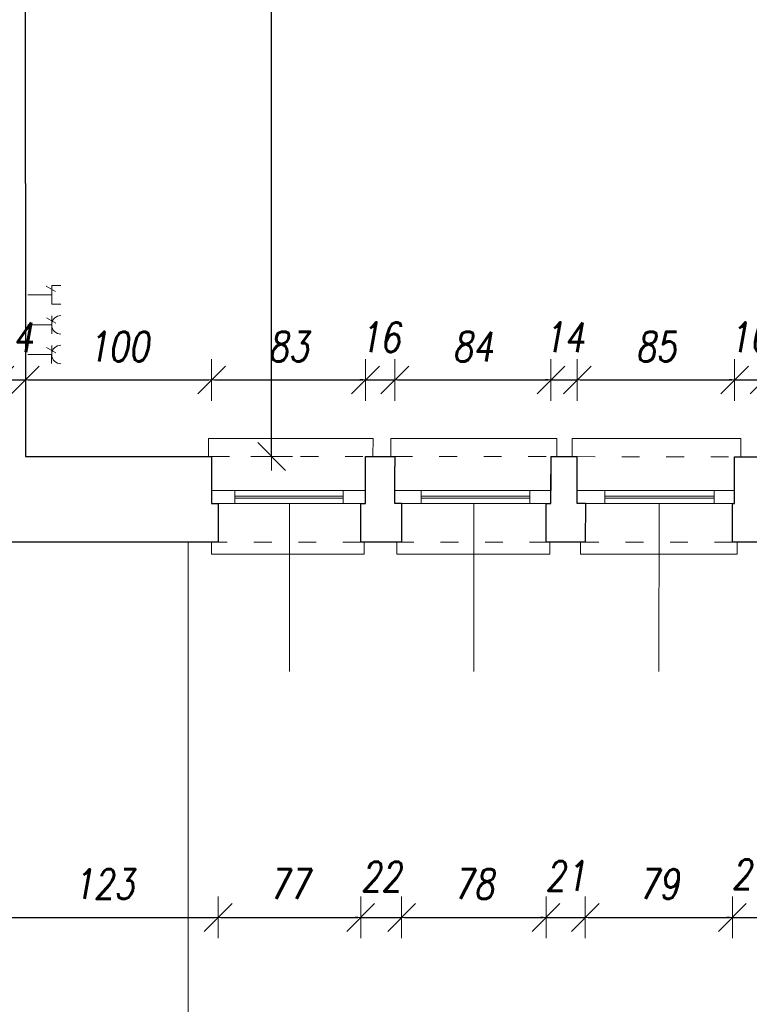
# Model space of a CAD drawing. Header units: millimetres. Extents: x -58431 to 28973, y -32170 to 9431.
# Tile 31 of 54: x -10747 to -6811, y -28751 to -23442. Entities that reach past the tile are written whole.
import ezdxf

# ---------------------------------------------------------------- set-up
doc = ezdxf.new("R2010")
doc.units = ezdxf.units.MM
doc.header["$LTSCALE"] = 8
doc.linetypes.add('ACAD_ISO03W100', pattern=[30, 12, -18])
doc.layers.get('Defpoints').update_dxf_attribs({"lineweight": 0})
for name, color, linetype, lineweight in [('A_DIMEN', 7, 'Continuous', 0), ('BAM_OPISY POWIERZCHNI', 40, 'Continuous', 0), ('instalacje', 6, 'Continuous', 0), ('piętro_dzwi i okna', 3, 'Continuous', 0), ('piętro_parapet', 6, 'Continuous', 0), ('piętro_podciąg', 2, 'ACAD_ISO03W100', 0), ('piętro_rzut', 7, 'Continuous', 30), ('piętro_widok', 4, 'Continuous', 0), ('RZUT_wymiarowanie', 2, 'Continuous', 0), ('wymiarowanie', 4, 'Continuous', 0)]:
    doc.layers.add(name, color=color, linetype=linetype, lineweight=lineweight)
doc.styles.add('ROMANS1', font='romans.shx', dxfattribs={"width": 0.8, "oblique": 10})
doc.dimstyles.new('NARCH100', dxfattribs={"dimscale": 100, "dimtxt": 1.6, "dimasz": 0.15, "dimexe": 0, "dimexo": 0, "dimgap": 1, "dimtad": 1, "dimdec": 0, "dimlfac": 0.1, "dimrnd": 1, "dimdsep": 46, "dimtxsty": 'ROMANS1', "dimblk": 'wym', "dimcen": -1.5, "dimse1": 1, "dimse2": 1, "dimclrd": 4, "dimclre": 4, "dimclrt": 3, "dimadec": 0, "dimazin": 0, "dimtfac": 0.04, "dimtdec": 0, "dimtmove": 2, "dimatfit": 3, "dimldrblk": 'wym', "dimfxl": 0, "dimtolj": 1, "dimarcsym": 0})

# ---------------------------------------------------------------- blocks, each defined once
blk = doc.blocks.new('wym')
at = {"layer": 'A_DIMEN', "color": 4, "ltscale": 100}
for p, q in [((0, -7.5), (0, 7.5)), ((-5, -5), (5, 5)), ((-5, 0), (5, 0))]:
    blk.add_line(p, q, dxfattribs=at)
blk = doc.blocks.new('*D35')
at = {"layer": 'Defpoints', "color": 0, "transparency": 16777216}
for p in [(-10909.9, -26258.7), (-9676.6, -26258.7), (-9676.6, -28282.8)]:
    blk.add_point(p, dxfattribs=at)
at = {"layer": 'piętro_widok', "color": 4, "lineweight": -2, "transparency": 16777216}
blk.add_line((-10894.9, -28282.8), (-9691.6, -28282.8), dxfattribs=at)
at = {"layer": 'piętro_widok', "color": 4, "lineweight": -2, "transparency": 16777216, "xscale": 15, "yscale": 15, "zscale": 15, "rotation": 179.9999999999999}
blk.add_blockref('wym', (-10909.9, -28282.8), dxfattribs=at)
at = {"layer": 'piętro_widok', "color": 4, "lineweight": -2, "transparency": 16777216, "xscale": 15, "yscale": 15, "zscale": 15}
blk.add_blockref('wym', (-9676.6, -28282.8), dxfattribs=at)
at = {"layer": 'piętro_widok', "color": 3, "transparency": 16777216, "insert": (-10293.2, -28102.8), "char_height": 160, "attachment_point": 5, "style": 'ROMANS1'}
blk.add_mtext('\\A1;123', dxfattribs=at)
blk = doc.blocks.new('*D36')
at = {"layer": 'Defpoints', "color": 0, "transparency": 16777216}
for p in [(-9676.6, -26258.7), (-8907.2, -26258.7), (-8907.2, -28282.8)]:
    blk.add_point(p, dxfattribs=at)
at = {"layer": 'piętro_widok', "color": 4, "lineweight": -2, "transparency": 16777216}
blk.add_line((-9661.6, -28282.8), (-8922.2, -28282.8), dxfattribs=at)
at = {"layer": 'piętro_widok', "color": 4, "lineweight": -2, "transparency": 16777216, "xscale": 15, "yscale": 15, "zscale": 15, "rotation": 179.9999999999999}
blk.add_blockref('wym', (-9676.6, -28282.8), dxfattribs=at)
at = {"layer": 'piętro_widok', "color": 4, "lineweight": -2, "transparency": 16777216, "xscale": 15, "yscale": 15, "zscale": 15}
blk.add_blockref('wym', (-8907.2, -28282.8), dxfattribs=at)
at = {"layer": 'piętro_widok', "color": 3, "transparency": 16777216, "insert": (-9291.9, -28102.8), "char_height": 160, "attachment_point": 5, "style": 'ROMANS1'}
blk.add_mtext('\\A1;77', dxfattribs=at)
blk = doc.blocks.new('*D37')
at = {"layer": 'Defpoints', "color": 0, "transparency": 16777216}
for p in [(-8907.2, -26258.7), (-8686.7, -26258.7), (-8686.7, -28282.8)]:
    blk.add_point(p, dxfattribs=at)
at = {"layer": 'piętro_widok', "color": 4, "lineweight": -2, "transparency": 16777216}
for p, q in [((-8922.2, -28282.8), (-8937.2, -28282.8)), ((-8907.2, -28282.8), (-8686.7, -28282.8)), ((-8671.7, -28282.8), (-8656.7, -28282.8))]:
    blk.add_line(p, q, dxfattribs=at)
at = {"layer": 'piętro_widok', "color": 4, "lineweight": -2, "transparency": 16777216, "xscale": 15, "yscale": 15, "zscale": 15}
for p, rotation in [((-8907.2, -28282.8), 359.9999999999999), ((-8686.7, -28282.8), 179.9999999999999)]:
    blk.add_blockref('wym', p, dxfattribs=dict(at, rotation=rotation))
at = {"layer": 'piętro_widok', "color": 3, "transparency": 16777216, "insert": (-8797, -28062.8), "char_height": 160, "attachment_point": 5, "style": 'ROMANS1'}
blk.add_mtext('\\A1;22', dxfattribs=at)
blk = doc.blocks.new('*D38')
at = {"layer": 'Defpoints', "color": 0, "transparency": 16777216}
for p in [(-8686.7, -26258.7), (-7907.7, -26258.7), (-7907.7, -28282.8)]:
    blk.add_point(p, dxfattribs=at)
at = {"layer": 'piętro_widok', "color": 4, "lineweight": -2, "transparency": 16777216}
blk.add_line((-8671.7, -28282.8), (-7922.7, -28282.8), dxfattribs=at)
at = {"layer": 'piętro_widok', "color": 4, "lineweight": -2, "transparency": 16777216, "xscale": 15, "yscale": 15, "zscale": 15, "rotation": 179.9999999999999}
blk.add_blockref('wym', (-8686.7, -28282.8), dxfattribs=at)
at = {"layer": 'piętro_widok', "color": 4, "lineweight": -2, "transparency": 16777216, "xscale": 15, "yscale": 15, "zscale": 15}
blk.add_blockref('wym', (-7907.7, -28282.8), dxfattribs=at)
at = {"layer": 'piętro_widok', "color": 3, "transparency": 16777216, "insert": (-8297.2, -28102.8), "char_height": 160, "attachment_point": 5, "style": 'ROMANS1'}
blk.add_mtext('\\A1;78', dxfattribs=at)
blk = doc.blocks.new('*D39')
at = {"layer": 'Defpoints', "color": 0, "transparency": 16777216}
for p in [(-7907.7, -26258.7), (-7695.7, -26258.7), (-7695.7, -28282.8)]:
    blk.add_point(p, dxfattribs=at)
at = {"layer": 'piętro_widok', "color": 4, "lineweight": -2, "transparency": 16777216}
for p, q in [((-7922.7, -28282.8), (-7937.7, -28282.8)), ((-7907.7, -28282.8), (-7695.7, -28282.8)), ((-7680.7, -28282.8), (-7665.7, -28282.8))]:
    blk.add_line(p, q, dxfattribs=at)
at = {"layer": 'piętro_widok', "color": 4, "lineweight": -2, "transparency": 16777216, "xscale": 15, "yscale": 15, "zscale": 15}
for p, rotation in [((-7907.7, -28282.8), 359.9999999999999), ((-7695.7, -28282.8), 179.9999999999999)]:
    blk.add_blockref('wym', p, dxfattribs=dict(at, rotation=rotation))
at = {"layer": 'piętro_widok', "color": 3, "transparency": 16777216, "insert": (-7801.7, -28058.5), "char_height": 160, "attachment_point": 5, "style": 'ROMANS1'}
blk.add_mtext('\\A1;21', dxfattribs=at)
blk = doc.blocks.new('*D40')
at = {"layer": 'Defpoints', "color": 0, "transparency": 16777216}
for p in [(-7695.7, -26258.7), (-6902.2, -26258.7), (-6902.2, -28282.8)]:
    blk.add_point(p, dxfattribs=at)
at = {"layer": 'piętro_widok', "color": 4, "lineweight": -2, "transparency": 16777216}
blk.add_line((-7680.7, -28282.8), (-6917.2, -28282.8), dxfattribs=at)
at = {"layer": 'piętro_widok', "color": 4, "lineweight": -2, "transparency": 16777216, "xscale": 15, "yscale": 15, "zscale": 15, "rotation": 179.9999999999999}
blk.add_blockref('wym', (-7695.7, -28282.8), dxfattribs=at)
at = {"layer": 'piętro_widok', "color": 4, "lineweight": -2, "transparency": 16777216, "xscale": 15, "yscale": 15, "zscale": 15}
blk.add_blockref('wym', (-6902.2, -28282.8), dxfattribs=at)
at = {"layer": 'piętro_widok', "color": 3, "transparency": 16777216, "insert": (-7298.9, -28102.8), "char_height": 160, "attachment_point": 5, "style": 'ROMANS1'}
blk.add_mtext('\\A1;79', dxfattribs=at)
blk = doc.blocks.new('*D41')
at = {"layer": 'Defpoints', "color": 0, "transparency": 16777216}
for p in [(-6902.2, -26258.7), (-6692.7, -26258.7), (-6692.7, -28282.8)]:
    blk.add_point(p, dxfattribs=at)
at = {"layer": 'piętro_widok', "color": 4, "lineweight": -2, "transparency": 16777216}
for p, q in [((-6917.2, -28282.8), (-6932.2, -28282.8)), ((-6902.2, -28282.8), (-6692.7, -28282.8)), ((-6677.7, -28282.8), (-6662.7, -28282.8))]:
    blk.add_line(p, q, dxfattribs=at)
at = {"layer": 'piętro_widok', "color": 4, "lineweight": -2, "transparency": 16777216, "xscale": 15, "yscale": 15, "zscale": 15}
for p, rotation in [((-6902.2, -28282.8), 359.9999999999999), ((-6692.7, -28282.8), 179.9999999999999)]:
    blk.add_blockref('wym', p, dxfattribs=dict(at, rotation=rotation))
at = {"layer": 'piętro_widok', "color": 3, "transparency": 16777216, "insert": (-6797.4, -28050.2), "char_height": 160, "attachment_point": 5, "style": 'ROMANS1'}
blk.add_mtext('\\A1;21', dxfattribs=at)
blk = doc.blocks.new('*D324')
at = {"layer": 'Defpoints', "color": 0, "transparency": 16777216}
for p in [(-10716.1, -25384.3), (-10716.1, -25797.1), (-10852.7, -26051.2)]:
    blk.add_point(p, dxfattribs=at)
at = {"layer": 'RZUT_wymiarowanie', "color": 4, "lineweight": -2, "transparency": 16777216}
for p, q in [((-10867.7, -25384.3), (-10882.7, -25384.3)), ((-10852.7, -25384.3), (-10716.1, -25384.3)), ((-10701.1, -25384.3), (-10686.1, -25384.3))]:
    blk.add_line(p, q, dxfattribs=at)
at = {"layer": 'RZUT_wymiarowanie', "color": 4, "lineweight": -2, "transparency": 16777216, "xscale": 15, "yscale": 15, "zscale": 15}
for p, rotation in [((-10852.7, -25384.3), 359.9999999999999), ((-10716.1, -25384.3), 179.9999999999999)]:
    blk.add_blockref('wym', p, dxfattribs=dict(at, rotation=rotation))
at = {"layer": 'RZUT_wymiarowanie', "color": 3, "transparency": 16777216, "insert": (-10784.4, -25154.3), "char_height": 160, "attachment_point": 5, "style": 'ROMANS1'}
blk.add_mtext('\\A1;14', dxfattribs=at)
blk = doc.blocks.new('*D325')
at = {"layer": 'Defpoints', "color": 0, "transparency": 16777216}
for p in [(-9711.6, -25384.3), (-10716.1, -25797.1), (-9711.6, -25981.2)]:
    blk.add_point(p, dxfattribs=at)
at = {"layer": 'RZUT_wymiarowanie', "color": 4, "lineweight": -2, "transparency": 16777216}
blk.add_line((-10701.1, -25384.3), (-9726.6, -25384.3), dxfattribs=at)
at = {"layer": 'RZUT_wymiarowanie', "color": 4, "lineweight": -2, "transparency": 16777216, "xscale": 15, "yscale": 15, "zscale": 15, "rotation": 179.9999999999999}
blk.add_blockref('wym', (-10716.1, -25384.3), dxfattribs=at)
at = {"layer": 'RZUT_wymiarowanie', "color": 4, "lineweight": -2, "transparency": 16777216, "xscale": 15, "yscale": 15, "zscale": 15}
blk.add_blockref('wym', (-9711.6, -25384.3), dxfattribs=at)
at = {"layer": 'RZUT_wymiarowanie', "color": 3, "transparency": 16777216, "insert": (-10213.9, -25204.3), "char_height": 160, "attachment_point": 5, "style": 'ROMANS1'}
blk.add_mtext('\\A1;100', dxfattribs=at)
blk = doc.blocks.new('*D326')
at = {"layer": 'Defpoints', "color": 0, "transparency": 16777216}
for p in [(-8881.5, -25384.3), (-9711.6, -25981.2), (-8881.5, -25981.2)]:
    blk.add_point(p, dxfattribs=at)
at = {"layer": 'RZUT_wymiarowanie', "color": 4, "lineweight": -2, "transparency": 16777216}
blk.add_line((-9696.6, -25384.3), (-8896.5, -25384.3), dxfattribs=at)
at = {"layer": 'RZUT_wymiarowanie', "color": 4, "lineweight": -2, "transparency": 16777216, "xscale": 15, "yscale": 15, "zscale": 15, "rotation": 179.9999999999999}
blk.add_blockref('wym', (-9711.6, -25384.3), dxfattribs=at)
at = {"layer": 'RZUT_wymiarowanie', "color": 4, "lineweight": -2, "transparency": 16777216, "xscale": 15, "yscale": 15, "zscale": 15}
blk.add_blockref('wym', (-8881.5, -25384.3), dxfattribs=at)
at = {"layer": 'RZUT_wymiarowanie', "color": 3, "transparency": 16777216, "insert": (-9296.6, -25204.3), "char_height": 160, "attachment_point": 5, "style": 'ROMANS1'}
blk.add_mtext('\\A1;83', dxfattribs=at)
blk = doc.blocks.new('*D327')
at = {"layer": 'Defpoints', "color": 0, "transparency": 16777216}
for p in [(-8723.6, -25384.3), (-8881.5, -25981.2), (-8723.6, -25981.2)]:
    blk.add_point(p, dxfattribs=at)
at = {"layer": 'RZUT_wymiarowanie', "color": 4, "lineweight": -2, "transparency": 16777216}
for p, q in [((-8896.5, -25384.3), (-8911.5, -25384.3)), ((-8881.5, -25384.3), (-8723.6, -25384.3)), ((-8708.6, -25384.3), (-8693.6, -25384.3))]:
    blk.add_line(p, q, dxfattribs=at)
at = {"layer": 'RZUT_wymiarowanie', "color": 4, "lineweight": -2, "transparency": 16777216, "xscale": 15, "yscale": 15, "zscale": 15}
for p, rotation in [((-8881.5, -25384.3), 359.9999999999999), ((-8723.6, -25384.3), 179.9999999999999)]:
    blk.add_blockref('wym', p, dxfattribs=dict(at, rotation=rotation))
at = {"layer": 'RZUT_wymiarowanie', "color": 3, "transparency": 16777216, "insert": (-8802.6, -25154.3), "char_height": 160, "attachment_point": 5, "style": 'ROMANS1'}
blk.add_mtext('\\A1;16', dxfattribs=at)
blk = doc.blocks.new('*D328')
at = {"layer": 'Defpoints', "color": 0, "transparency": 16777216}
for p in [(-7881.1, -25384.3), (-8723.6, -25981.2), (-7881.1, -25981.2)]:
    blk.add_point(p, dxfattribs=at)
at = {"layer": 'RZUT_wymiarowanie', "color": 4, "lineweight": -2, "transparency": 16777216}
blk.add_line((-8708.6, -25384.3), (-7896.1, -25384.3), dxfattribs=at)
at = {"layer": 'RZUT_wymiarowanie', "color": 4, "lineweight": -2, "transparency": 16777216, "xscale": 15, "yscale": 15, "zscale": 15, "rotation": 179.9999999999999}
blk.add_blockref('wym', (-8723.6, -25384.3), dxfattribs=at)
at = {"layer": 'RZUT_wymiarowanie', "color": 4, "lineweight": -2, "transparency": 16777216, "xscale": 15, "yscale": 15, "zscale": 15}
blk.add_blockref('wym', (-7881.1, -25384.3), dxfattribs=at)
at = {"layer": 'RZUT_wymiarowanie', "color": 3, "transparency": 16777216, "insert": (-8302.4, -25204.3), "char_height": 160, "attachment_point": 5, "style": 'ROMANS1'}
blk.add_mtext('\\A1;84', dxfattribs=at)
blk = doc.blocks.new('*D329')
at = {"layer": 'Defpoints', "color": 0, "transparency": 16777216}
for p in [(-7739.1, -25384.3), (-7881.1, -25981.2), (-7739.1, -25981.2)]:
    blk.add_point(p, dxfattribs=at)
at = {"layer": 'RZUT_wymiarowanie', "color": 4, "lineweight": -2, "transparency": 16777216}
for p, q in [((-7896.1, -25384.3), (-7911.1, -25384.3)), ((-7881.1, -25384.3), (-7739.1, -25384.3)), ((-7724.1, -25384.3), (-7709.1, -25384.3))]:
    blk.add_line(p, q, dxfattribs=at)
at = {"layer": 'RZUT_wymiarowanie', "color": 4, "lineweight": -2, "transparency": 16777216, "xscale": 15, "yscale": 15, "zscale": 15}
for p, rotation in [((-7881.1, -25384.3), 359.9999999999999), ((-7739.1, -25384.3), 179.9999999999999)]:
    blk.add_blockref('wym', p, dxfattribs=dict(at, rotation=rotation))
at = {"layer": 'RZUT_wymiarowanie', "color": 3, "transparency": 16777216, "insert": (-7810.1, -25154.3), "char_height": 160, "attachment_point": 5, "style": 'ROMANS1'}
blk.add_mtext('\\A1;14', dxfattribs=at)
blk = doc.blocks.new('*D330')
at = {"layer": 'Defpoints', "color": 0, "transparency": 16777216}
for p in [(-6890.1, -25384.3), (-7739.1, -25981.2), (-6890.1, -25981.2)]:
    blk.add_point(p, dxfattribs=at)
at = {"layer": 'RZUT_wymiarowanie', "color": 4, "lineweight": -2, "transparency": 16777216}
blk.add_line((-7724.1, -25384.3), (-6905.1, -25384.3), dxfattribs=at)
at = {"layer": 'RZUT_wymiarowanie', "color": 4, "lineweight": -2, "transparency": 16777216, "xscale": 15, "yscale": 15, "zscale": 15, "rotation": 179.9999999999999}
blk.add_blockref('wym', (-7739.1, -25384.3), dxfattribs=at)
at = {"layer": 'RZUT_wymiarowanie', "color": 4, "lineweight": -2, "transparency": 16777216, "xscale": 15, "yscale": 15, "zscale": 15}
blk.add_blockref('wym', (-6890.1, -25384.3), dxfattribs=at)
at = {"layer": 'RZUT_wymiarowanie', "color": 3, "transparency": 16777216, "insert": (-7314.6, -25204.3), "char_height": 160, "attachment_point": 5, "style": 'ROMANS1'}
blk.add_mtext('\\A1;85', dxfattribs=at)
blk = doc.blocks.new('*D331')
at = {"layer": 'Defpoints', "color": 0, "transparency": 16777216}
for p in [(-6732, -25384.3), (-6890.1, -25981.2), (-6732, -25981.2)]:
    blk.add_point(p, dxfattribs=at)
at = {"layer": 'RZUT_wymiarowanie', "color": 4, "lineweight": -2, "transparency": 16777216}
for p, q in [((-6905.1, -25384.3), (-6920.1, -25384.3)), ((-6890.1, -25384.3), (-6732, -25384.3)), ((-6717, -25384.3), (-6702, -25384.3))]:
    blk.add_line(p, q, dxfattribs=at)
at = {"layer": 'RZUT_wymiarowanie', "color": 4, "lineweight": -2, "transparency": 16777216, "xscale": 15, "yscale": 15, "zscale": 15}
for p, rotation in [((-6890.1, -25384.3), 359.9999999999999), ((-6732, -25384.3), 179.9999999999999)]:
    blk.add_blockref('wym', p, dxfattribs=dict(at, rotation=rotation))
at = {"layer": 'RZUT_wymiarowanie', "color": 3, "transparency": 16777216, "insert": (-6811.1, -25154.3), "char_height": 160, "attachment_point": 5, "style": 'ROMANS1'}
blk.add_mtext('\\A1;16', dxfattribs=at)
blk = doc.blocks.new('*D545')
at = {"layer": 'BAM_OPISY POWIERZCHNI', "color": 4, "lineweight": -2, "transparency": 16777216}
blk.add_line((-9823.1, -31627.1), (-1543.1, -31627.1), dxfattribs=at)
at = {"layer": 'Defpoints', "color": 0, "transparency": 16777216}
for p in [(-1528.1, -26309.4), (-9838.1, -30520.1), (-1528.1, -31627.1)]:
    blk.add_point(p, dxfattribs=at)
at = {"layer": 'BAM_OPISY POWIERZCHNI', "color": 4, "lineweight": -2, "transparency": 16777216, "xscale": 15, "yscale": 15, "zscale": 15, "rotation": 179.9999999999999}
blk.add_blockref('wym', (-9838.1, -31627.1), dxfattribs=at)
at = {"layer": 'BAM_OPISY POWIERZCHNI', "color": 4, "lineweight": -2, "transparency": 16777216, "xscale": 15, "yscale": 15, "zscale": 15}
blk.add_blockref('wym', (-1528.1, -31627.1), dxfattribs=at)
at = {"layer": 'BAM_OPISY POWIERZCHNI', "color": 3, "transparency": 16777216, "insert": (-5683.1, -31447.1), "char_height": 160, "attachment_point": 5, "style": 'ROMANS1'}
blk.add_mtext('\\A1;831', dxfattribs=at)
blk = doc.blocks.new('*D546')
at = {"layer": 'BAM_OPISY POWIERZCHNI', "color": 4, "lineweight": -2, "transparency": 16777216}
blk.add_line((-56042.1, -32057.8), (-1543.1, -32057.8), dxfattribs=at)
at = {"layer": 'Defpoints', "color": 0, "transparency": 16777216}
for p in [(-56057.1, -26261.6), (-1528.1, -26309.4), (-1528.1, -32057.8)]:
    blk.add_point(p, dxfattribs=at)
at = {"layer": 'BAM_OPISY POWIERZCHNI', "color": 4, "lineweight": -2, "transparency": 16777216, "xscale": 15, "yscale": 15, "zscale": 15, "rotation": 179.9999999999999}
blk.add_blockref('wym', (-56057.1, -32057.8), dxfattribs=at)
at = {"layer": 'BAM_OPISY POWIERZCHNI', "color": 4, "lineweight": -2, "transparency": 16777216, "xscale": 15, "yscale": 15, "zscale": 15}
blk.add_blockref('wym', (-1528.1, -32057.8), dxfattribs=at)
at = {"layer": 'BAM_OPISY POWIERZCHNI', "color": 3, "transparency": 16777216, "insert": (-28792.6, -31877.8), "char_height": 160, "attachment_point": 5, "style": 'ROMANS1'}
blk.add_mtext('\\A1;5453', dxfattribs=at)
blk = doc.blocks.new('*D816')
at = {"layer": 'BAM_OPISY POWIERZCHNI', "color": 4, "lineweight": -2, "transparency": 16777216}
blk.add_line((-9388.1, -25782.1), (-9388.1, -20606.9), dxfattribs=at)
at = {"layer": 'Defpoints', "color": 0, "transparency": 16777216}
for p in [(-10716.1, -20591.9), (-9388.1, -20591.9), (-10716.1, -25797.1)]:
    blk.add_point(p, dxfattribs=at)
at = {"layer": 'BAM_OPISY POWIERZCHNI', "color": 4, "lineweight": -2, "transparency": 16777216, "xscale": 15, "yscale": 15, "zscale": 15}
for p, rotation in [((-9388.1, -20591.9), 90), ((-9388.1, -25797.1), 270)]:
    blk.add_blockref('wym', p, dxfattribs=dict(at, rotation=rotation))
at = {"layer": 'BAM_OPISY POWIERZCHNI', "color": 3, "transparency": 16777216, "insert": (-9568.1, -23194.5), "char_height": 160, "attachment_point": 5, "rotation": 90, "style": 'ROMANS1'}
blk.add_mtext('\\A1;521', dxfattribs=at)

msp = doc.modelspace()

# ---------------------------------------------------------------- linework, layer by layer
at = {"layer": 'instalacje'}
for points in [[(-10553.6, -24907.7), (-10603.3, -24877.8)], [(-10574.3, -24976), (-10574.3, -24875.5)], [(-10524.1, -24875.5), (-10574.3, -24875.5)], [(-10574.3, -24925.8), (-10702.3, -24925.8)], [(-10524.1, -24976), (-10574.3, -24976)], [(-10552.8, -25078.5), (-10602.5, -25048.6)], [(-10574.3, -25039.2), (-10574.3, -25135.1)], [(-10574.3, -25087.1), (-10702.3, -25087.1)], [(-10552.8, -25238.5), (-10602.5, -25208.6)], [(-10574.3, -25199.2), (-10574.4, -25295.1)], [(-10574.3, -25247.1), (-10702.4, -25247.1)]]:
    msp.add_lwpolyline(points, dxfattribs=at)
for centre in [(-10524.1, -25087.1), (-10524.1, -25247.1)]:
    msp.add_arc(centre, 50.2, 89.9923, 269.9923, dxfattribs=at)
at = {"layer": 'piętro_dzwi i okna'}
for points in [[(-8881.5, -25981.2), (-9711.6, -25981.2)], [(-9587, -25981.2), (-9587, -26051.2)], [(-9002, -26011.9), (-9587, -26011.9)], [(-9002, -25981.2), (-9002, -26051.2)], [(-7881.1, -25981.2), (-8723.6, -25981.2)], [(-8580.5, -25981.2), (-8580.5, -26051.2)], [(-7995.5, -26011.9), (-8580.5, -26011.9)], [(-7995.5, -25981.2), (-7995.5, -26051.2)], [(-6890.1, -25981.2), (-7739.1, -25981.2)], [(-7590, -25981.2), (-7590, -26051.2)], [(-7001, -26011.9), (-7590, -26011.9)], [(-7001, -25981.2), (-7001, -26051.2)], [(-8904.9, -26051.2), (-9676.6, -26051.2)], [(-9002, -26021.5), (-9587, -26021.5)], [(-7907.7, -26051.2), (-8686.7, -26051.2)], [(-7995.5, -26021.5), (-8580.5, -26021.5)], [(-6902.2, -26051.2), (-7694.3, -26051.2)], [(-7001, -26021.5), (-7590, -26021.5)]]:
    msp.add_lwpolyline(points, dxfattribs=at)
at = {"layer": 'piętro_parapet'}
for points in [[(-9728.6, -25797.1), (-9728.6, -25699.2)], [(-8840.8, -25699.2), (-9728.6, -25699.2)], [(-8840.8, -25699.2), (-8841.1, -25797.5)], [(-8745.4, -25797.5), (-8745.4, -25699.2)], [(-7848.5, -25699.2), (-8745.4, -25699.2)], [(-7848.5, -25797.5), (-7848.5, -25699.2)], [(-6856.1, -25699.2), (-7766.6, -25699.2)], [(-7766.6, -25797.5), (-7766.6, -25699.2)], [(-6856.1, -25699.2), (-6856.5, -25798.5)], [(-9712.7, -26258.7), (-9712.7, -26324.3), (-8888.2, -26324.3), (-8888.2, -26258.7)], [(-8711.6, -26258.7), (-8711.6, -26324.3), (-7887.1, -26324.3), (-7887.1, -26258.7)], [(-7721, -26258.7), (-7721, -26324.3), (-6877.1, -26324.3), (-6877.1, -26258.7)]]:
    msp.add_lwpolyline(points, dxfattribs=at)
at = {"layer": 'piętro_podciąg'}
for points in [[(-9711.6, -25797.1), (-8881.5, -25797.6)], [(-8723.6, -25797.6), (-7881.1, -25798)], [(-7739.1, -25798), (-6890.1, -25798.4)], [(-8907.2, -26258.7), (-9676.6, -26258.7)], [(-7900.3, -26258.7), (-8686.7, -26258.7)], [(-6902.2, -26258.7), (-7707.8, -26258.7)]]:
    msp.add_lwpolyline(points, dxfattribs=at)
at = {"layer": 'piętro_rzut'}
for points in [[(-10716.1, -24325.8), (-10716.1, -21133.2)], [(-10716.1, -24325.8), (-10716.1, -25797.1)], [(-10716.1, -25797.1), (-9711.6, -25797.1), (-9711.6, -25981.2)], [(-8881.5, -25894.9), (-8881.5, -25797.5)], [(-8881.5, -25797.5), (-8723.6, -25797.6)], [(-8723.6, -25797.6), (-8723.6, -25850.3)], [(-7881.1, -25798), (-7881.1, -25981.2)], [(-7881.1, -25798), (-7739.1, -25798)], [(-7739.1, -26051.2), (-7739.1, -25798)], [(-6890.1, -25894.9), (-6890.1, -25798.4)], [(-6890.1, -25798.4), (-6732, -25798.5)], [(-8686.7, -26051.2), (-8723.6, -26051.2), (-8723.6, -25850.3)], [(-8686.7, -26051.2), (-8686.7, -26258.7), (-8907.2, -26258.7), (-8907.2, -26051.2), (-8881.5, -26051.2), (-8881.5, -25894.9)], [(-7694.3, -26051.2), (-7695.7, -26258.7), (-7907.7, -26258.7), (-7907.7, -26051.2), (-7881.1, -26051.2), (-7881.1, -25894.9)], [(-6693.2, -26051.2), (-6692.7, -26258.7), (-6902.2, -26258.7), (-6902.2, -26051.2), (-6890.1, -26051.2), (-6890.1, -25894.9)], [(-9711.6, -25981.2), (-9711.6, -26051.2), (-9676.6, -26051.2)], [(-9676.6, -26051.2), (-9676.6, -26258.7), (-9904.5, -26258.7)], [(-7694.3, -26051.2), (-7739.1, -26051.2)], [(-9904.5, -26258.7), (-10909.9, -26258.7)]]:
    msp.add_lwpolyline(points, dxfattribs=at)
at = {"layer": 'piętro_widok'}
msp.add_lwpolyline([(-9838.1, -26258.7), (-9838.1, -30520.1), (-14710.3, -30520.1), (-14710.3, -26266.7)], dxfattribs=at)
at = {"layer": 'wymiarowanie'}
for points in [[(-9291.3, -26956.6), (-9290.7, -26051.2)], [(-8297.8, -26956.6), (-8297.2, -26051.2)], [(-7298.8, -26956.6), (-7298.2, -26051.2)]]:
    msp.add_lwpolyline(points, dxfattribs=at)

# ---------------------------------------------------------------- dimensions: what is measured, and where the dimension line sits
at = {"layer": 'BAM_OPISY POWIERZCHNI'}
dim = msp.add_linear_dim(base=(-9388.1, -20591.9), p1=(-10716.1, -25797.1), p2=(-10716.1, -20591.9), angle=90, dimstyle='NARCH100', dxfattribs=at)
dim.commit()
dim.dimension.update_dxf_attribs({"geometry": '*D816', "text_midpoint": (-9568.1, -23194.5)})
for base, p1, picture, middle in [((-1528.1, -32057.8), (-56057.1, -26261.6), '*D546', (-28792.6, -31877.8)), ((-1528.1, -31627.1), (-9838.1, -30520.1), '*D545', (-5683.1, -31447.1))]:
    dim = msp.add_linear_dim(base=base, p1=p1, p2=(-1528.1, -26309.4), dimstyle='NARCH100', dxfattribs=at)
    dim.commit()
    dim.dimension.update_dxf_attribs({"geometry": picture, "text_midpoint": middle})
at = {"layer": 'piętro_widok'}
for base, p1, p2, picture, middle in [((-9676.6, -28282.8), (-10909.9, -26258.7), (-9676.6, -26258.7), '*D35', (-10293.2, -28102.8)), ((-8907.2, -28282.8), (-9676.6, -26258.7), (-8907.2, -26258.7), '*D36', (-9291.9, -28102.8)), ((-7907.7, -28282.8), (-8686.7, -26258.7), (-7907.7, -26258.7), '*D38', (-8297.2, -28102.8)), ((-6902.2, -28282.8), (-7695.7, -26258.7), (-6902.2, -26258.7), '*D40', (-7298.9, -28102.8))]:
    dim = msp.add_linear_dim(base=base, p1=p1, p2=p2, dimstyle='NARCH100', dxfattribs=at)
    dim.commit()
    dim.dimension.update_dxf_attribs({"geometry": picture, "text_midpoint": middle})
for base, p1, p2, picture, middle in [((-8686.7, -28282.8), (-8907.2, -26258.7), (-8686.7, -26258.7), '*D37', (-8797, -28062.8)), ((-7695.7, -28282.8), (-7907.7, -26258.7), (-7695.7, -26258.7), '*D39', (-7801.7, -28058.5)), ((-6692.7, -28282.8), (-6902.2, -26258.7), (-6692.7, -26258.7), '*D41', (-6797.4, -28050.2))]:
    dim = msp.add_linear_dim(base=base, p1=p1, p2=p2, dimstyle='NARCH100', dxfattribs=at)
    dim.commit()
    dim.dimension.update_dxf_attribs({"geometry": picture, "text_midpoint": middle, "dimtype": 160})
at = {"layer": 'RZUT_wymiarowanie'}
for base, p1, p2, picture, middle in [((-10716.1, -25384.3), (-10852.7, -26051.2), (-10716.1, -25797.1), '*D324', (-10784.4, -25154.3)), ((-8723.6, -25384.3), (-8881.5, -25981.2), (-8723.6, -25981.2), '*D327', (-8802.6, -25154.3)), ((-7739.1, -25384.3), (-7881.1, -25981.2), (-7739.1, -25981.2), '*D329', (-7810.1, -25154.3)), ((-6732, -25384.3), (-6890.1, -25981.2), (-6732, -25981.2), '*D331', (-6811.1, -25154.3)), ((-9711.6, -25384.3), (-10716.1, -25797.1), (-9711.6, -25981.2), '*D325', (-10213.9, -25204.3)), ((-8881.5, -25384.3), (-9711.6, -25981.2), (-8881.5, -25981.2), '*D326', (-9296.6, -25204.3)), ((-7881.1, -25384.3), (-8723.6, -25981.2), (-7881.1, -25981.2), '*D328', (-8302.4, -25204.3)), ((-6890.1, -25384.3), (-7739.1, -25981.2), (-6890.1, -25981.2), '*D330', (-7314.6, -25204.3))]:
    dim = msp.add_linear_dim(base=base, p1=p1, p2=p2, dimstyle='NARCH100', dxfattribs=at)
    dim.commit()
    dim.dimension.update_dxf_attribs({"geometry": picture, "text_midpoint": middle})

doc.saveas('drawing.dxf')
